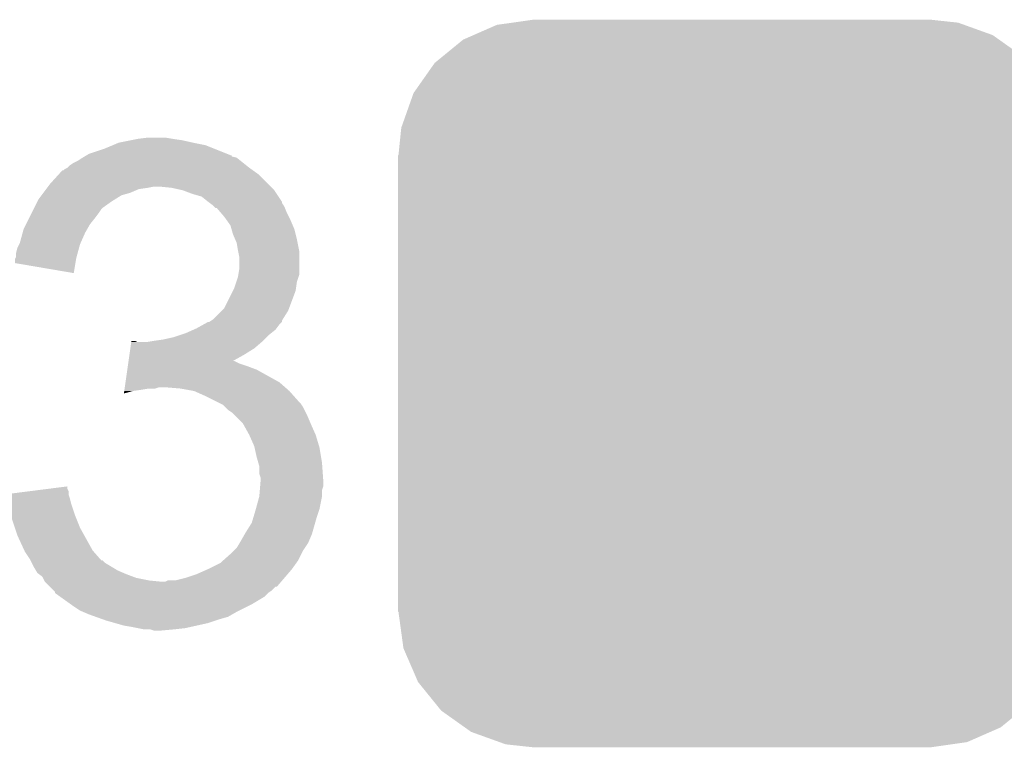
# Model space of a CAD drawing. Extents: x -0.05 to 0.95, y -0.15 to 1.54.
# Tile 27 of 35: x 0.2853 to 0.3638, y 1.12 to 1.178. Entities that reach past the tile are written whole.
import ezdxf

# ---------------------------------------------------------------- set-up
doc = ezdxf.new("R2010")
doc.units = 0
doc.layers.get('0').update_dxf_attribs({"linetype": 'CONTINUOUS'})
doc.layers.add('STEP_DOWN_13_CLICK_V101_GTO', color=14, linetype='CONTINUOUS')
doc.layers.add('STEP_DOWN_13_CLICK_V101_GTS', color=12, linetype='CONTINUOUS')

# ---------------------------------------------------------------- blocks, each defined once
blk = doc.blocks.new('CUSTOM_74')
for points in [[(-0.020613, 0.027773), (-0.018753, 0.028588), (0.020799, 0.027773), (0.018532, 0.028588)], [(-0.018753, 0.028588), (-0.017506, 0.028765), (0.018532, 0.028588), (0.01804, 0.028765)], [(-0.017506, 0.028765), (-0.01585, 0.029), (0.01804, 0.028765), (0.01585, 0.029)], [(-0.021439, 0.027411), (-0.020613, 0.027773), (0.02131, 0.027411), (0.020799, 0.027773)], [(-0.023072, 0.026075), (-0.021439, 0.027411), (0.023191, 0.026075), (0.02131, 0.027411)], [(-0.023709, 0.025554), (-0.023072, 0.026075), (0.023613, 0.025554), (0.023191, 0.026075)], [(-0.024945, 0.023797), (-0.023709, 0.025554), (0.025037, 0.023797), (0.023613, 0.025554)], [(-0.025396, 0.023155), (-0.024945, 0.023797), (0.025315, 0.023155), (0.025037, 0.023797)], [(-0.026122, 0.021105), (-0.025396, 0.023155), (0.026202, 0.021105), (0.025315, 0.023155)], [(-0.026375, 0.020391), (-0.026122, 0.021105), (0.0263, 0.020391), (0.026202, 0.021105)], [(-0.0266, 0.0182), (-0.026375, 0.020391), (0.0266, 0.0182), (0.0263, 0.020391)], [(-0.02665, -0.0182), (-0.02665, 0.0182), (0.02665, -0.0182), (0.02665, 0.0182)], [(-0.0263, -0.020391), (-0.0266, -0.0182), (0.026375, -0.020391), (0.0266, -0.0182)], [(-0.026202, -0.021105), (-0.0263, -0.020391), (0.026122, -0.021105), (0.026375, -0.020391)], [(-0.025314, -0.023155), (-0.026202, -0.021105), (0.025396, -0.023155), (0.026122, -0.021105)], [(-0.025037, -0.023797), (-0.025314, -0.023155), (0.024945, -0.023797), (0.025396, -0.023155)], [(-0.023613, -0.025554), (-0.025037, -0.023797), (0.023709, -0.025554), (0.024945, -0.023797)], [(-0.023191, -0.026075), (-0.023613, -0.025554), (0.023072, -0.026075), (0.023709, -0.025554)], [(-0.02131, -0.027411), (-0.023191, -0.026075), (0.021439, -0.027411), (0.023072, -0.026075)], [(-0.020799, -0.027773), (-0.02131, -0.027411), (0.020613, -0.027773), (0.021439, -0.027411)], [(-0.018532, -0.028588), (-0.020799, -0.027773), (0.018753, -0.028588), (0.020613, -0.027773)], [(-0.01804, -0.028765), (-0.018532, -0.028588), (0.017506, -0.028765), (0.018753, -0.028588)], [(-0.01585, -0.029), (-0.01804, -0.028765), (0.01585, -0.029), (0.017506, -0.028765)]]:
    blk.add_solid(points)

msp = doc.modelspace()

# ---------------------------------------------------------------- linework, layer by layer
at = {"layer": 'STEP_DOWN_13_CLICK_V101_GTO'}
for points in [[(0.292, 1.1677), (0.29272, 1.168), (0.30085, 1.1677), (0.3001, 1.168)], [(0.29272, 1.168), (0.2932, 1.1682), (0.3001, 1.168), (0.2991, 1.1682)], [(0.2932, 1.1682), (0.2942, 1.1684), (0.2991, 1.1682), (0.2982, 1.1684)], [(0.2942, 1.1684), (0.2947, 1.1685), (0.2982, 1.1684), (0.2975, 1.1685)], [(0.2947, 1.1685), (0.2955, 1.1686), (0.2975, 1.1685), (0.2969, 1.1686)], [(0.2903, 1.167), (0.290466, 1.1671), (0.3026, 1.167), (0.302201, 1.1671)], [(0.290466, 1.1671), (0.290632, 1.167199), (0.302201, 1.1671), (0.3022, 1.167199)], [(0.290632, 1.167199), (0.290633, 1.1672), (0.3022, 1.167199), (0.3021, 1.1672)], [(0.290633, 1.1672), (0.2908, 1.1673), (0.3021, 1.1672), (0.30185, 1.1673)], [(0.2908, 1.1673), (0.292, 1.1677), (0.30185, 1.1673), (0.30085, 1.1677)], [(0.2891, 1.1662), (0.2893, 1.1664), (0.3036, 1.1662), (0.30335, 1.1664)], [(0.2893, 1.1664), (0.2896, 1.1666), (0.30335, 1.1664), (0.3031, 1.1666)], [(0.2896, 1.1666), (0.29, 1.1668), (0.3031, 1.1666), (0.30285, 1.1668)], [(0.29, 1.1668), (0.2903, 1.167), (0.30285, 1.1668), (0.3026, 1.167)], [(0.2877, 1.1649), (0.288427, 1.1657), (0.3051, 1.1649), (0.3043, 1.1657)], [(0.288427, 1.1657), (0.2887, 1.166), (0.3043, 1.1657), (0.30388, 1.166)], [(0.2888, 1.166), (0.2889, 1.1661), (0.30388, 1.166), (0.30374, 1.1661)], [(0.2889, 1.1661), (0.2891, 1.1662), (0.30374, 1.1661), (0.3036, 1.1662)], [(0.28755, 1.1647), (0.2877, 1.1649), (0.3053, 1.1647), (0.3051, 1.1649)], [(0.2868, 1.1637), (0.287025, 1.164), (0.29292, 1.1637), (0.2934, 1.164)], [(0.287025, 1.164), (0.287175, 1.1642), (0.2934, 1.164), (0.2941, 1.1642)], [(0.287175, 1.1642), (0.2874, 1.1645), (0.2941, 1.1642), (0.2948, 1.1645)], [(0.2874, 1.1645), (0.287475, 1.1646), (0.2948, 1.1645), (0.2955, 1.1646)], [(0.287475, 1.1646), (0.28755, 1.1647), (0.2955, 1.1646), (0.296, 1.1647)], [(0.2974, 1.1646), (0.2964, 1.1647), (0.3054, 1.1646), (0.3053, 1.1647)], [(0.2983, 1.1644), (0.2974, 1.1646), (0.3056, 1.1644), (0.3054, 1.1646)], [(0.2991, 1.1641), (0.2983, 1.1644), (0.3058, 1.1641), (0.3056, 1.1644)], [(0.2998, 1.1639), (0.2991, 1.1641), (0.305933, 1.1639), (0.3058, 1.1641)], [(0.28645, 1.163), (0.2867, 1.1635), (0.2919, 1.163), (0.2926, 1.1635)], [(0.2867, 1.1635), (0.2868, 1.1637), (0.2926, 1.1635), (0.29292, 1.1637)], [(0.3003, 1.1635), (0.2998, 1.1639), (0.3062, 1.1635), (0.305933, 1.1639)], [(0.300434, 1.1634), (0.3003, 1.1635), (0.3062, 1.1634), (0.3062, 1.1635)], [(0.3007, 1.1632), (0.300434, 1.1634), (0.306333, 1.1632), (0.3062, 1.1634)], [(0.3008, 1.1631), (0.3007, 1.1632), (0.3064, 1.1631), (0.306333, 1.1632)], [(0.28605, 1.1622), (0.28625, 1.1626), (0.2913, 1.1622), (0.2916, 1.1626)], [(0.28625, 1.1626), (0.2864, 1.1629), (0.2916, 1.1626), (0.2918, 1.1629)], [(0.2864, 1.1629), (0.28645, 1.163), (0.2918, 1.1629), (0.2919, 1.163)], [(0.3009, 1.163), (0.3008, 1.1631), (0.30644, 1.163), (0.3064, 1.1631)], [(0.301343, 1.1626), (0.301, 1.163), (0.3066, 1.1626), (0.30644, 1.163)], [(0.3016, 1.1623), (0.301343, 1.1626), (0.30675, 1.1623), (0.3066, 1.1626)], [(0.2856, 1.1613), (0.2858, 1.1617), (0.290671, 1.1613), (0.2909, 1.1617)], [(0.2858, 1.1617), (0.28605, 1.1622), (0.2909, 1.1617), (0.2913, 1.1622)], [(0.301814, 1.162), (0.3016, 1.1623), (0.3069, 1.162), (0.30675, 1.1623)], [(0.3021, 1.1616), (0.301814, 1.162), (0.307071, 1.1616), (0.3069, 1.162)], [(0.302186, 1.1613), (0.3021, 1.1616), (0.3072, 1.1613), (0.307071, 1.1616)], [(0.2853, 1.1602), (0.285518, 1.161), (0.290144, 1.1602), (0.2905, 1.161)], [(0.285518, 1.161), (0.2856, 1.1613), (0.2905, 1.161), (0.290671, 1.1613)], [(0.3023, 1.1609), (0.302186, 1.1613), (0.3073, 1.1609), (0.3072, 1.1613)], [(0.302471, 1.1605), (0.3023, 1.1609), (0.3074, 1.1605), (0.3073, 1.1609)], [(0.2851, 1.1598), (0.28525, 1.1601), (0.290018, 1.1598), (0.2901, 1.1601)], [(0.28525, 1.1601), (0.2853, 1.1602), (0.2901, 1.1601), (0.290144, 1.1602)], [(0.3026, 1.1602), (0.302471, 1.1605), (0.30746, 1.1602), (0.3074, 1.1605)], [(0.3027, 1.1596), (0.3026, 1.1602), (0.30758, 1.1596), (0.30746, 1.1602)], [(0.285, 1.1594), (0.2851, 1.1598), (0.289909, 1.1594), (0.290018, 1.1598)], [(0.285, 1.1591), (0.285, 1.1594), (0.289827, 1.1591), (0.289909, 1.1594)], [(0.30272, 1.1595), (0.3027, 1.1596), (0.3076, 1.1595), (0.30758, 1.1596)], [(0.3028, 1.1591), (0.30272, 1.1595), (0.3076, 1.1591), (0.3076, 1.1595)], [(0.2849, 1.1589), (0.28495, 1.159), (0.289783, 1.1589), (0.2898, 1.159)], [(0.2849, 1.158601), (0.2849, 1.1589), (0.289733, 1.158601), (0.289783, 1.1589)], [(0.289599, 1.1578), (0.2849, 1.158601), (0.289599, 1.1578), (0.289733, 1.158601)], [(0.28495, 1.159), (0.285, 1.1591), (0.2898, 1.159), (0.289827, 1.1591)], [(0.3028, 1.1581), (0.3028, 1.1591), (0.3076, 1.1581), (0.3076, 1.1591)], [(0.3027, 1.1575), (0.302733, 1.1577), (0.307533, 1.1575), (0.3076, 1.1577)], [(0.302733, 1.1577), (0.3028, 1.1581), (0.3076, 1.1577), (0.3076, 1.1581)], [(0.3024, 1.1566), (0.302567, 1.1571), (0.307329, 1.1566), (0.3074, 1.1571)], [(0.302567, 1.1571), (0.3027, 1.1575), (0.3074, 1.1571), (0.307533, 1.1575)], [(0.3016, 1.155), (0.3023, 1.1564), (0.306775, 1.155), (0.3073, 1.1564)], [(0.3023, 1.1564), (0.3024, 1.1566), (0.3073, 1.1564), (0.307329, 1.1566)], [(0.3007, 1.1541), (0.3014, 1.1548), (0.306262, 1.1541), (0.3067, 1.1548)], [(0.3014, 1.1548), (0.3016, 1.155), (0.3067, 1.1548), (0.306775, 1.155)], [(0.29994, 1.1537), (0.3003, 1.1539), (0.306, 1.1537), (0.3062, 1.1539)], [(0.3004, 1.1539), (0.30055, 1.154), (0.3062, 1.1539), (0.3062, 1.154)], [(0.30055, 1.154), (0.3007, 1.1541), (0.3062, 1.154), (0.306262, 1.1541)], [(0.2982, 1.1529), (0.2985, 1.153), (0.3052, 1.1529), (0.305325, 1.153)], [(0.2985, 1.153), (0.299175, 1.1533), (0.305325, 1.153), (0.3057, 1.1533)], [(0.299175, 1.1533), (0.2994, 1.1534), (0.3057, 1.1533), (0.305775, 1.1534)], [(0.2994, 1.1534), (0.29994, 1.1537), (0.305775, 1.1534), (0.306, 1.1537)], [(0.294115, 1.1518), (0.294187, 1.1523), (0.304, 1.1518), (0.304583, 1.1523)], [(0.294187, 1.1523), (0.294201, 1.1524), (0.2947, 1.1523), (0.2945, 1.1524)], [(0.294201, 1.1524), (0.294201, 1.1524), (0.2945, 1.1524), (0.294201, 1.1524)], [(0.2954, 1.1523), (0.296, 1.1524), (0.304583, 1.1523), (0.3047, 1.1524)], [(0.296, 1.1524), (0.2967, 1.1525), (0.3047, 1.1524), (0.3048, 1.1525)], [(0.2967, 1.1525), (0.2976, 1.1527), (0.3048, 1.1525), (0.305, 1.1527)], [(0.2976, 1.1527), (0.2982, 1.1529), (0.305, 1.1527), (0.3052, 1.1529)], [(0.294044, 1.1513), (0.294115, 1.1518), (0.3032, 1.1513), (0.304, 1.1518)], [(0.293915, 1.1504), (0.293943, 1.1506), (0.3034, 1.1504), (0.3028, 1.1506)], [(0.293943, 1.1506), (0.293972, 1.1508), (0.3028, 1.1506), (0.3024, 1.1508)], [(0.293972, 1.1508), (0.294044, 1.1513), (0.302304, 1.1508), (0.3032, 1.1513)], [(0.293972, 1.1508), (0.293972, 1.1508), (0.3024, 1.1508), (0.302304, 1.1508)], [(0.293729, 1.1491), (0.293872, 1.1501), (0.306, 1.1491), (0.3042, 1.1501)], [(0.293872, 1.1501), (0.293915, 1.1504), (0.3042, 1.1501), (0.3034, 1.1504)], [(0.293671, 1.1487), (0.293729, 1.1491), (0.306457, 1.1487), (0.306, 1.1491)], [(0.2936, 1.148201), (0.293629, 1.1484), (0.2936, 1.148201), (0.2943, 1.1484)], [(0.293629, 1.1484), (0.293643, 1.1485), (0.2943, 1.1484), (0.295, 1.1485)], [(0.293643, 1.1485), (0.293657, 1.1486), (0.295, 1.1485), (0.2956, 1.1486)], [(0.293657, 1.1486), (0.293671, 1.1487), (0.2961, 1.1486), (0.2964, 1.1487)], [(0.293671, 1.1487), (0.293671, 1.1487), (0.2964, 1.1487), (0.2969, 1.1487)], [(0.2981, 1.1486), (0.2969, 1.1487), (0.306571, 1.1486), (0.306457, 1.1487)], [(0.2992, 1.1484), (0.2981, 1.1486), (0.3068, 1.1484), (0.306571, 1.1486)], [(0.3001, 1.148), (0.2992, 1.1484), (0.307156, 1.148), (0.3068, 1.1484)], [(0.3011, 1.1475), (0.3001, 1.148), (0.3076, 1.1475), (0.307156, 1.148)], [(0.3013, 1.1474), (0.3011, 1.1475), (0.3077, 1.1474), (0.3076, 1.1475)], [(0.3015, 1.1473), (0.3013, 1.1474), (0.307767, 1.1473), (0.3077, 1.1474)], [(0.3017, 1.1471), (0.3015, 1.1473), (0.3079, 1.1471), (0.307767, 1.1473)], [(0.3019, 1.1469), (0.3017, 1.1471), (0.308, 1.1469), (0.3079, 1.1471)], [(0.3022, 1.1467), (0.3019, 1.1469), (0.3081, 1.1467), (0.308, 1.1469)], [(0.3024, 1.1465), (0.3022, 1.1467), (0.3082, 1.1465), (0.3081, 1.1467)], [(0.3031, 1.1458), (0.3024, 1.1465), (0.3085, 1.1458), (0.3082, 1.1465)], [(0.3036, 1.1449), (0.3031, 1.1458), (0.3089, 1.1449), (0.3085, 1.1458)], [(0.304, 1.144), (0.3036, 1.1449), (0.30917, 1.144), (0.3089, 1.1449)], [(0.304022, 1.1439), (0.304, 1.144), (0.3092, 1.1439), (0.30917, 1.144)], [(0.3042, 1.1431), (0.304022, 1.1439), (0.309333, 1.1431), (0.3092, 1.1439)], [(0.304314, 1.1427), (0.3042, 1.1431), (0.3094, 1.1427), (0.309333, 1.1431)], [(0.3044, 1.1424), (0.304314, 1.1427), (0.309422, 1.1424), (0.3094, 1.1427)], [(0.3044, 1.1418), (0.3044, 1.1424), (0.309464, 1.1418), (0.309422, 1.1424)], [(0.3045, 1.1415), (0.3044, 1.1418), (0.309486, 1.1415), (0.309464, 1.1418)], [(0.304467, 1.1408), (0.3045, 1.1412), (0.3095, 1.1408), (0.3095, 1.1412)], [(0.3045, 1.1413), (0.3045, 1.1415), (0.3095, 1.1413), (0.309486, 1.1415)], [(0.3045, 1.1412), (0.3045, 1.1413), (0.3095, 1.1412), (0.3095, 1.1413)], [(0.284401, 1.1402), (0.285969, 1.1404), (0.2892, 1.1402), (0.2892, 1.1404)], [(0.285969, 1.1404), (0.287538, 1.1406), (0.2892, 1.1404), (0.2891, 1.1406)], [(0.287538, 1.1406), (0.2891, 1.140799), (0.2891, 1.1406), (0.2891, 1.140799)], [(0.3044, 1.14), (0.304442, 1.1405), (0.3094, 1.14), (0.3094, 1.1405)], [(0.304442, 1.1405), (0.304467, 1.1408), (0.3094, 1.1405), (0.3095, 1.1408)], [(0.284412, 1.1401), (0.284401, 1.1402), (0.2892, 1.1401), (0.2892, 1.1402)], [(0.284445, 1.1398), (0.284412, 1.1401), (0.2893, 1.1398), (0.2892, 1.1401)], [(0.284489, 1.1394), (0.284445, 1.1398), (0.2894, 1.1394), (0.2893, 1.1398)], [(0.304127, 1.139), (0.3044, 1.14), (0.3092, 1.139), (0.3094, 1.14)], [(0.284589, 1.1385), (0.284489, 1.1394), (0.2897, 1.1385), (0.2894, 1.1394)], [(0.30395, 1.1384), (0.3041, 1.1389), (0.309, 1.1384), (0.309167, 1.1389)], [(0.3041, 1.1389), (0.304127, 1.139), (0.309167, 1.1389), (0.3092, 1.139)], [(0.2846, 1.1384), (0.284589, 1.1385), (0.28974, 1.1384), (0.2897, 1.1385)], [(0.2849, 1.1375), (0.2846, 1.1384), (0.2901, 1.1375), (0.28974, 1.1384)], [(0.3038, 1.1379), (0.30395, 1.1384), (0.308857, 1.1379), (0.309, 1.1384)], [(0.2851, 1.1369), (0.2849, 1.1375), (0.290433, 1.1369), (0.2901, 1.1375)], [(0.3033, 1.1371), (0.3038, 1.1379), (0.308629, 1.1371), (0.308857, 1.1379)], [(0.285654, 1.1357), (0.2851, 1.1369), (0.2911, 1.1357), (0.290433, 1.1369)], [(0.3029, 1.1364), (0.303243, 1.137), (0.308343, 1.1364), (0.3086, 1.137)], [(0.303243, 1.137), (0.3033, 1.1371), (0.3086, 1.137), (0.308629, 1.1371)], [(0.2857, 1.1356), (0.285654, 1.1357), (0.291188, 1.1356), (0.2911, 1.1357)], [(0.3022, 1.1355), (0.3024, 1.1357), (0.3078, 1.1355), (0.3079, 1.1357)], [(0.3024, 1.1357), (0.3026, 1.1359), (0.3079, 1.1357), (0.308033, 1.1359)], [(0.3026, 1.1359), (0.30284, 1.1363), (0.308033, 1.1359), (0.3083, 1.1363)], [(0.30284, 1.1363), (0.3029, 1.1364), (0.3083, 1.1363), (0.308343, 1.1364)], [(0.2861, 1.135), (0.2857, 1.1356), (0.291713, 1.135), (0.291188, 1.1356)], [(0.28615, 1.1349), (0.2861, 1.135), (0.2918, 1.1349), (0.291713, 1.135)], [(0.28625, 1.1347), (0.28615, 1.1349), (0.2921, 1.1347), (0.2919, 1.1349)], [(0.28615, 1.1349), (0.28615, 1.1349), (0.2919, 1.1349), (0.2918, 1.1349)], [(0.3013, 1.1347), (0.301525, 1.1349), (0.307357, 1.1347), (0.3075, 1.1349)], [(0.301525, 1.1349), (0.3022, 1.1355), (0.3075, 1.1349), (0.3078, 1.1355)], [(0.2864, 1.1344), (0.28625, 1.1347), (0.2926, 1.1344), (0.2921, 1.1347)], [(0.28658, 1.1341), (0.2864, 1.1344), (0.2931, 1.1341), (0.2926, 1.1344)], [(0.2867, 1.1339), (0.28658, 1.1341), (0.293566, 1.1339), (0.2931, 1.1341)], [(0.2994, 1.1338), (0.3003, 1.1342), (0.306657, 1.1338), (0.307, 1.1342)], [(0.3003, 1.1342), (0.3013, 1.1347), (0.307, 1.1342), (0.307357, 1.1347)], [(0.286833, 1.1338), (0.2867, 1.1339), (0.2938, 1.1338), (0.293566, 1.1339)], [(0.2871, 1.1336), (0.286833, 1.1338), (0.294334, 1.1336), (0.2938, 1.1338)], [(0.28715, 1.1335), (0.2871, 1.1336), (0.2946, 1.1335), (0.294334, 1.1336)], [(0.28725, 1.1333), (0.28715, 1.1335), (0.2956, 1.1333), (0.2946, 1.1335)], [(0.2873, 1.1332), (0.28725, 1.1333), (0.296598, 1.1332), (0.2956, 1.1333)], [(0.2969, 1.1332), (0.2971, 1.1333), (0.306143, 1.1332), (0.306228, 1.1333)], [(0.2977, 1.1333), (0.2985, 1.1335), (0.306228, 1.1333), (0.3064, 1.1335)], [(0.2985, 1.1335), (0.2994, 1.1338), (0.3064, 1.1335), (0.306657, 1.1338)], [(0.2877, 1.1328), (0.2873, 1.1332), (0.3058, 1.1328), (0.306143, 1.1332)], [(0.2873, 1.1332), (0.2873, 1.1332), (0.2966, 1.1332), (0.296598, 1.1332)], [(0.288, 1.1325), (0.2877, 1.1328), (0.3054, 1.1325), (0.3057, 1.1328)], [(0.2877, 1.1328), (0.2877, 1.1328), (0.3057, 1.1328), (0.3058, 1.1328)], [(0.2881, 1.1324), (0.288, 1.1325), (0.30525, 1.1324), (0.3054, 1.1325)], [(0.2881, 1.1323), (0.2881, 1.1324), (0.305101, 1.1323), (0.30525, 1.1324)], [(0.288101, 1.1323), (0.2881, 1.1323), (0.3051, 1.1323), (0.305101, 1.1323)], [(0.288521, 1.132), (0.288101, 1.1323), (0.3048, 1.132), (0.3051, 1.1323)], [(0.28936, 1.1314), (0.288521, 1.132), (0.3038, 1.1314), (0.3048, 1.132)], [(0.2895, 1.1313), (0.28936, 1.1314), (0.3036, 1.1313), (0.3038, 1.1314)], [(0.2901, 1.1309), (0.2895, 1.1313), (0.3028, 1.1309), (0.3036, 1.1313)], [(0.290334, 1.1308), (0.2901, 1.1309), (0.3026, 1.1308), (0.3028, 1.1309)], [(0.2908, 1.1306), (0.290334, 1.1308), (0.30225, 1.1306), (0.3026, 1.1308)], [(0.29136, 1.1304), (0.2908, 1.1306), (0.3019, 1.1304), (0.30225, 1.1306)], [(0.29192, 1.1302), (0.29136, 1.1304), (0.3012, 1.1302), (0.3019, 1.1304)], [(0.2922, 1.1301), (0.29192, 1.1302), (0.3009, 1.1301), (0.3012, 1.1302)], [(0.2929, 1.1299), (0.2922, 1.1301), (0.3003, 1.1299), (0.3009, 1.1301)], [(0.2936, 1.1297), (0.2929, 1.1299), (0.2994, 1.1297), (0.3003, 1.1299)], [(0.2942, 1.1296), (0.2936, 1.1297), (0.29895, 1.1296), (0.2994, 1.1297)], [(0.2947, 1.1295), (0.2942, 1.1296), (0.2985, 1.1295), (0.29895, 1.1296)], [(0.2952, 1.1294), (0.2947, 1.1295), (0.2976, 1.1294), (0.2985, 1.1295)], [(0.296, 1.1293), (0.2957, 1.1294), (0.296501, 1.1293), (0.2976, 1.1294)], [(0.2965, 1.1293), (0.296, 1.1293), (0.2965, 1.1293), (0.296501, 1.1293)]]:
    msp.add_solid(points, dxfattribs=at)

# ---------------------------------------------------------------- block references
at = {"layer": 'STEP_DOWN_13_CLICK_V101_GTS'}
msp.add_blockref('CUSTOM_74', (0.3421, 1.149), dxfattribs=at)

doc.saveas('drawing.dxf')
